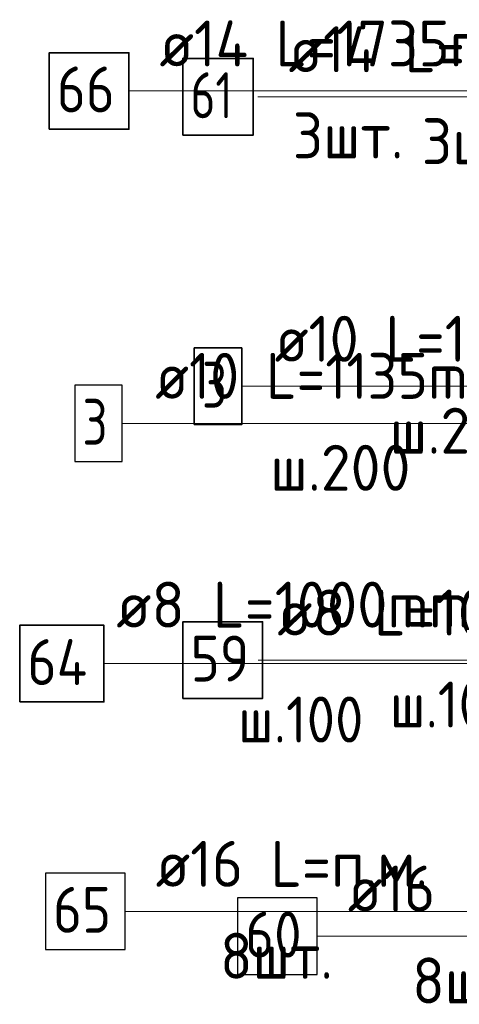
# Model space of a CAD drawing. Header units: metres. Extents: x -38 to 93, y -15 to 21.
# Tile 115 of 195: x 71.638 to 71.925, y 5.14 to 5.782. Entities that reach past the tile are written whole.
import ezdxf

# ---------------------------------------------------------------- set-up
doc = ezdxf.new("R2010")
doc.units = ezdxf.units.M
for name, color, linetype, lineweight in [('XR$3$Арм.стержн. Арматура края', 96, 'Continuous', 35), ('XR$3$Арм.стержн. Доп. арматура', 180, 'Continuous', 35), ('XR$3$Арм.стержн. Хомут', 240, 'Continuous', 35), ('XR$3$Арм.стержн.горизонт. 1', 180, 'Continuous', 35), ('XR$5$Арм.стержн. Арматура края', 96, 'Continuous', 35), ('XR$5$Арм.стержн. Доп. арматура', 180, 'Continuous', 35), ('XR$5$Арм.стержн. Хомут', 240, 'Continuous', 35), ('XR$5$Арм.стержн.горизонт. 1', 180, 'Continuous', 35)]:
    doc.layers.add(name, color=color, linetype=linetype, lineweight=lineweight)
doc.styles.add('ISOCPEUR', font='txt')

msp = doc.modelspace()

# ---------------------------------------------------------------- linework, layer by layer
at = {"layer": 'XR$3$Арм.стержн. Арматура края', "color": 7, "linetype": 'Continuous', "lineweight": 13, "transparency": 33554687}
msp.add_line((71.78298, 5.54313), (72.09298, 5.54313), dxfattribs=at)
at = {"layer": 'XR$3$Арм.стержн. Арматура края', "color": 7, "linetype": 'Continuous', "lineweight": 35, "transparency": 33554687}
msp.add_lwpolyline([(71.75198, 5.51813), (71.78298, 5.51813), (71.78298, 5.56813), (71.75198, 5.56813), (71.75198, 5.51813)], dxfattribs=at)
at = {"layer": 'XR$3$Арм.стержн. Доп. арматура', "color": 7, "linetype": 'Continuous', "lineweight": 13, "transparency": 33554687}
msp.add_line((71.79347, 5.73212), (72.10947, 5.73212), dxfattribs=at)
at = {"layer": 'XR$3$Арм.стержн. Доп. арматура', "color": 7, "linetype": 'Continuous', "lineweight": 35, "transparency": 33554687}
msp.add_lwpolyline([(71.74447, 5.70712), (71.79047, 5.70712), (71.79047, 5.75712), (71.74447, 5.75712), (71.74447, 5.70712)], dxfattribs=at)
at = {"layer": 'XR$3$Арм.стержн. Хомут', "color": 7, "linetype": 'Continuous', "lineweight": 13, "transparency": 33554687}
msp.add_line((71.79359, 5.36436), (72.07659, 5.36436), dxfattribs=at)
at = {"layer": 'XR$3$Арм.стержн. Хомут', "color": 7, "linetype": 'Continuous', "lineweight": 35, "transparency": 33554687}
msp.add_lwpolyline([(71.74459, 5.33936), (71.79659, 5.33936), (71.79659, 5.38936), (71.74459, 5.38936), (71.74459, 5.33936)], dxfattribs=at)
at = {"layer": 'XR$3$Арм.стержн.горизонт. 1', "color": 7, "linetype": 'Continuous', "lineweight": 13, "transparency": 33554687}
msp.add_line((71.83219, 5.18415), (72.05819, 5.18415), dxfattribs=at)
at = {"layer": 'XR$3$Арм.стержн.горизонт. 1', "color": 7, "linetype": 'Continuous', "lineweight": 25, "transparency": 33554687}
msp.add_lwpolyline([(71.78019, 5.15915), (71.83219, 5.15915), (71.83219, 5.20915), (71.78019, 5.20915), (71.78019, 5.15915)], dxfattribs=at)
at = {"layer": 'XR$5$Арм.стержн. Арматура края', "color": 7, "linetype": 'Continuous', "lineweight": 13, "transparency": 33554687}
msp.add_line((71.70496, 5.5189), (72.01496, 5.5189), dxfattribs=at)
at = {"layer": 'XR$5$Арм.стержн. Арматура края', "color": 7, "linetype": 'Continuous', "lineweight": 25, "transparency": 33554687}
msp.add_lwpolyline([(71.67396, 5.4939), (71.70496, 5.4939), (71.70496, 5.5439), (71.67396, 5.5439), (71.67396, 5.4939)], dxfattribs=at)
at = {"layer": 'XR$5$Арм.стержн. Доп. арматура', "color": 7, "linetype": 'Continuous', "lineweight": 13, "transparency": 33554687}
msp.add_line((71.70924, 5.73592), (72.02524, 5.73592), dxfattribs=at)
at = {"layer": 'XR$5$Арм.стержн. Доп. арматура', "color": 7, "linetype": 'Continuous', "lineweight": 35, "transparency": 33554687}
msp.add_lwpolyline([(71.65724, 5.71092), (71.70924, 5.71092), (71.70924, 5.76092), (71.65724, 5.76092), (71.65724, 5.71092)], dxfattribs=at)
at = {"layer": 'XR$5$Арм.стержн. Хомут', "color": 7, "linetype": 'Continuous', "lineweight": 13, "transparency": 33554687}
msp.add_line((71.693, 5.36205), (71.979, 5.36205), dxfattribs=at)
at = {"layer": 'XR$5$Арм.стержн. Хомут', "color": 7, "linetype": 'Continuous', "lineweight": 35, "transparency": 33554687}
msp.add_lwpolyline([(71.638, 5.33705), (71.693, 5.33705), (71.693, 5.38705), (71.638, 5.38705), (71.638, 5.33705)], dxfattribs=at)
at = {"layer": 'XR$5$Арм.стержн.горизонт. 1', "color": 7, "linetype": 'Continuous', "lineweight": 13, "transparency": 33554687}
msp.add_line((71.70677, 5.20031), (71.93277, 5.20031), dxfattribs=at)
at = {"layer": 'XR$5$Арм.стержн.горизонт. 1', "color": 7, "linetype": 'Continuous', "lineweight": 25, "transparency": 33554687}
msp.add_lwpolyline([(71.65477, 5.17531), (71.70677, 5.17531), (71.70677, 5.22531), (71.65477, 5.22531), (71.65477, 5.17531)], dxfattribs=at)

# ---------------------------------------------------------------- texts
at = {"layer": 'XR$3$Арм.стержн. Арматура края', "color": 7, "linetype": 'Continuous', "lineweight": 25, "transparency": 33554687, "char_height": 0.03, "attachment_point": 7, "style": 'ISOCPEUR'}
for s, insert, width in [('\\W0.92;ø10 L=1135mm ', (71.80448, 5.55913), 0.2806692), ('\\W0.78;3', (71.75698, 5.52913), 0.0326407), ('\\W0.95;ш.200 ', (71.87948, 5.49913), 0.1311995)]:
    msp.add_mtext(s, dxfattribs=dict(at, insert=insert, width=width))
at = {"layer": 'XR$3$Арм.стержн. Доп. арматура', "color": 7, "linetype": 'Continuous', "lineweight": 25, "transparency": 33554687, "char_height": 0.03, "attachment_point": 7, "style": 'ISOCPEUR'}
for s, insert, width in [('\\W0.94;ø14 L=1735mm ', (71.81347, 5.74812), 0.2899764), ('\\W0.75;61', (71.74947, 5.71812), 0.0472281), ('\\W0.94;3шт. ', (71.90047, 5.68812), 0.1161286)]:
    msp.add_mtext(s, dxfattribs=dict(at, insert=insert, width=width))
at = {"layer": 'XR$3$Арм.стержн. Хомут', "color": 7, "linetype": 'Continuous', "lineweight": 25, "transparency": 33554687, "char_height": 0.03, "attachment_point": 7, "style": 'ISOCPEUR'}
for s, insert, width in [('\\W0.96;ø8 L=1000mm ', (71.80609, 5.38036), 0.2722217), ('\\W0.87;59', (71.74959, 5.35036), 0.0550812), ('\\W0.90;ш.100 ', (71.87959, 5.32036), 0.1244865)]:
    msp.add_mtext(s, dxfattribs=dict(at, insert=insert, width=width))
at = {"layer": 'XR$3$Арм.стержн.горизонт. 1', "color": 7, "linetype": 'Continuous', "lineweight": 25, "transparency": 33554687, "char_height": 0.03, "attachment_point": 7, "style": 'ISOCPEUR'}
for s, insert, width in [('\\W0.94;ø16 L=п.м.', (71.85219, 5.20015), 0.1999832), ('\\W0.87;60', (71.78519, 5.17015), 0.0550812), ('\\W0.94;8шт. ', (71.89419, 5.14015), 0.1161286)]:
    msp.add_mtext(s, dxfattribs=dict(at, insert=insert, width=width))
at = {"layer": 'XR$5$Арм.стержн. Арматура края', "color": 7, "linetype": 'Continuous', "lineweight": 25, "transparency": 33554687, "char_height": 0.03, "attachment_point": 7, "style": 'ISOCPEUR'}
for s, insert, width in [('\\W0.92;ø10 L=1135mm ', (71.72646, 5.5349), 0.2806692), ('\\W0.78;3', (71.67896, 5.5049), 0.0326407), ('\\W0.95;ш.200 ', (71.80146, 5.4749), 0.1311996)]:
    msp.add_mtext(s, dxfattribs=dict(at, insert=insert, width=width))
at = {"layer": 'XR$5$Арм.стержн. Доп. арматура', "color": 7, "linetype": 'Continuous', "lineweight": 25, "transparency": 33554687, "char_height": 0.03, "attachment_point": 7, "style": 'ISOCPEUR'}
for s, insert, width in [('\\W0.94;ø14 L=1735mm ', (71.72924, 5.75192), 0.2899763), ('\\W0.87;66', (71.66224, 5.72192), 0.0550812), ('\\W0.94;3шт. ', (71.81624, 5.69192), 0.1161286)]:
    msp.add_mtext(s, dxfattribs=dict(at, insert=insert, width=width))
at = {"layer": 'XR$5$Арм.стержн. Хомут', "color": 7, "linetype": 'Continuous', "lineweight": 25, "transparency": 33554687, "char_height": 0.03, "attachment_point": 7, "style": 'ISOCPEUR'}
for s, insert, width in [('\\W0.96;ø8 L=1000mm ', (71.701, 5.38555), 0.2722217), ('\\W0.88;64', (71.643, 5.34805), 0.0581992), ('\\W0.90;ш.100 ', (71.7805, 5.31055), 0.1244867)]:
    msp.add_mtext(s, dxfattribs=dict(at, insert=insert, width=width))
at = {"layer": 'XR$5$Арм.стержн.горизонт. 1', "color": 7, "linetype": 'Continuous', "lineweight": 25, "transparency": 33554687, "char_height": 0.03, "attachment_point": 7, "style": 'ISOCPEUR'}
for s, insert, width in [('\\W0.94;ø16 L=п.м.', (71.72677, 5.21631), 0.1999832), ('\\W0.87;65', (71.65977, 5.18631), 0.0550812), ('\\W0.94;8шт. ', (71.76877, 5.15631), 0.1161286)]:
    msp.add_mtext(s, dxfattribs=dict(at, insert=insert, width=width))

doc.saveas('drawing.dxf')
